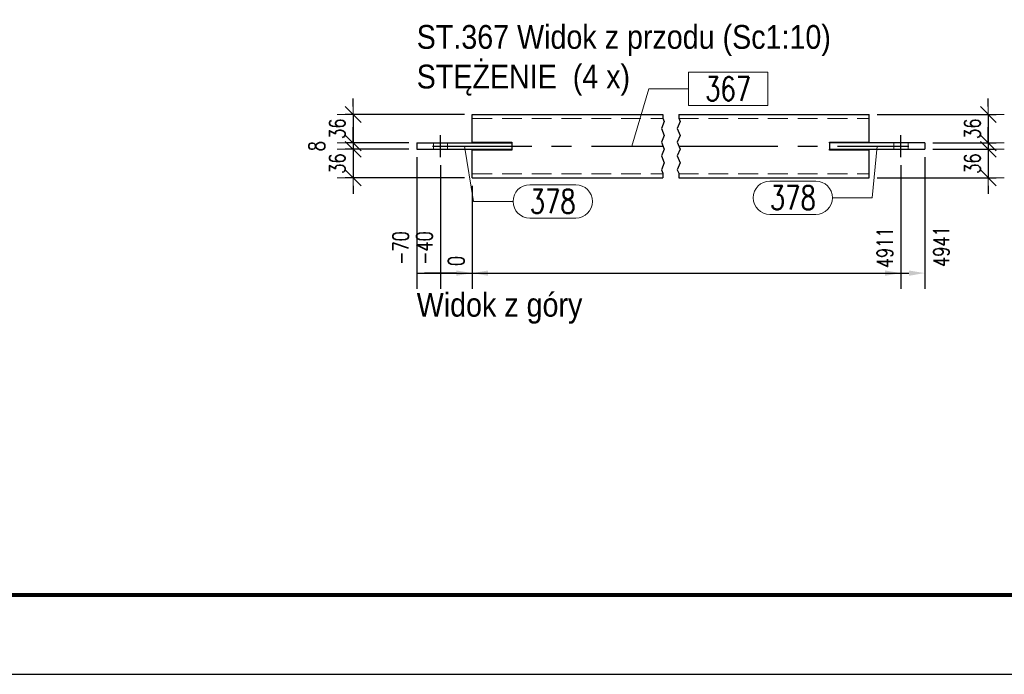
# Model space of a CAD drawing. Header units: millimetres. Extents: x -1005 to 207, y 18226 to 18896.
# Tile 15 of 50: x -567 to -443, y 18226 to 18308. Entities that reach past the tile are written whole.
import ezdxf

# ---------------------------------------------------------------- set-up
doc = ezdxf.new("R2010")
doc.units = ezdxf.units.MM
doc.header["$LTSCALE"] = 10
doc.linetypes.add('HIDDEN', pattern=[0.375, 0.25, -0.125])
doc.linetypes.add('MITTE', pattern=[2, 1.25, -0.25, 0.25, -0.25])
doc.layers.get('Defpoints').update_dxf_attribs({"color": 1})
doc.layers.add('_FORMATKA', color=8, linetype='Continuous', plot=False)
for name, color, linetype, lineweight in [('_RAMKA', 7, 'Continuous', 35), ('PS_DIM', 4, 'Continuous', 13), ('PS_Hidden', 2, 'HIDDEN', 9), ('PS_Pos', 1, 'Continuous', 15), ('PS_Shape', 161, 'Continuous', 30), ('PS_SOLID', 7, 'Continuous', 30), ('PS_TEXT', 3, 'Continuous', 18)]:
    doc.layers.add(name, color=color, linetype=linetype, lineweight=lineweight)
doc.layers.add('PS_Mid', color=5, linetype='MITTE')
doc.styles.add('gil', font='txt', dxfattribs={"width": 0.9})
doc.styles.add('simplex', font='simplex.shx', dxfattribs={"width": 0.75})
doc.dimstyles.new('1_10_GŁ_DS1-LS10', dxfattribs={"dimtxt": 2, "dimasz": 2, "dimexe": 2, "dimexo": 1, "dimgap": 1, "dimtad": 1, "dimjust": 4, "dimdec": 0, "dimlfac": 10, "dimtxsty": 'simplex', "dimblk1": 'NONE', "dimsah": 1, "dimcen": 2, "dimclrd": 256, "dimclre": 256, "dimclrt": 3, "dimadec": 1, "dimazin": 0, "dimtfac": 1, "dimtdec": 0, "dimtmove": 2, "dimatfit": 3, "dimfxl": 1, "dimarcsym": 0})
doc.dimstyles.new('1_10_SC', dxfattribs={"dimtxt": 2, "dimasz": 1, "dimexe": 1, "dimexo": 1, "dimgap": 1, "dimtad": 1, "dimdec": 0, "dimlfac": 10, "dimtxsty": 'simplex', "dimblk": 'dimznak', "dimcen": 2, "dimclrd": 256, "dimclre": 256, "dimclrt": 3, "dimadec": 1, "dimazin": 0, "dimtfac": 1, "dimtdec": 0, "dimtix": 1, "dimtmove": 2, "dimatfit": 3, "dimldrblk": 'dim-grot', "dimfxl": 1, "dimarcsym": 0})

# ---------------------------------------------------------------- blocks, each defined once
blk = doc.blocks.new('*D1573')
at = {"layer": 'Defpoints', "color": 0, "transparency": 16777216}
for p in [(-517.15, 18292.1), (-510.15, 18288.5), (-510.15, 18276.5)]:
    blk.add_point(p, dxfattribs=at)
at = {"layer": 'PS_DIM', "lineweight": -2, "transparency": 16777216}
for p, q in [((-517.15, 18291.1), (-517.15, 18274.5)), ((-510.15, 18287.5), (-510.15, 18274.5)), ((-517.15, 18276.5), (-512.15, 18276.5))]:
    blk.add_line(p, q, dxfattribs=at)
at = {"layer": 'PS_DIM', "transparency": 16777216}
blk.add_solid([(-512.15, 18276.83), (-512.15, 18276.16), (-510.15, 18276.5)], dxfattribs=at)
at = {"layer": 'PS_DIM', "color": 3, "transparency": 16777216, "insert": (-519.17, 18279.66), "char_height": 2, "attachment_point": 5, "rotation": 90, "style": 'simplex'}
blk.add_mtext('-70', dxfattribs=at)
blk = doc.blocks.new('_None')
blk = doc.blocks.new('*D1574')
at = {"layer": 'Defpoints', "color": 0, "transparency": 16777216}
for p in [(-514.15, 18291.1), (-510.15, 18288.5), (-510.15, 18276.5)]:
    blk.add_point(p, dxfattribs=at)
at = {"layer": 'PS_DIM', "lineweight": -2, "transparency": 16777216}
for p, q in [((-514.15, 18290.1), (-514.15, 18274.5)), ((-510.15, 18287.5), (-510.15, 18274.5)), ((-514.15, 18276.5), (-516.15, 18276.5)), ((-514.15, 18276.5), (-510.15, 18276.5)), ((-508.15, 18276.5), (-506.15, 18276.5))]:
    blk.add_line(p, q, dxfattribs=at)
at = {"layer": 'PS_DIM', "transparency": 16777216}
blk.add_solid([(-508.15, 18276.83), (-508.15, 18276.16), (-510.15, 18276.5)], dxfattribs=at)
at = {"layer": 'PS_DIM', "color": 3, "transparency": 16777216, "insert": (-516.17, 18279.66), "char_height": 2, "attachment_point": 5, "rotation": 90, "style": 'simplex'}
blk.add_mtext('-40', dxfattribs=at)
blk = doc.blocks.new('*D1575')
at = {"layer": 'Defpoints', "color": 0, "transparency": 16777216}
for p in [(-510.15, 18288.5), (-510.15, 18288.5), (-510.15, 18276.5)]:
    blk.add_point(p, dxfattribs=at)
at = {"layer": 'PS_DIM', "lineweight": -2, "transparency": 16777216}
for p, q in [((-510.15, 18287.5), (-510.15, 18274.5)), ((-510.15, 18287.5), (-510.15, 18274.5)), ((-512.15, 18276.5), (-514.15, 18276.5)), ((-510.15, 18276.5), (-508.15, 18276.5))]:
    blk.add_line(p, q, dxfattribs=at)
at = {"layer": 'PS_DIM', "transparency": 16777216}
blk.add_solid([(-512.15, 18276.83), (-512.15, 18276.16), (-510.15, 18276.5)], dxfattribs=at)
at = {"layer": 'PS_DIM', "color": 3, "transparency": 16777216, "insert": (-512.17, 18278.02), "char_height": 2, "attachment_point": 5, "rotation": 90, "style": 'simplex'}
blk.add_mtext('0', dxfattribs=at)
blk = doc.blocks.new('*D1576')
at = {"layer": 'Defpoints', "color": 0, "transparency": 16777216}
for p in [(-456.15, 18291.1), (-510.15, 18288.5), (-456.15, 18276.5)]:
    blk.add_point(p, dxfattribs=at)
at = {"layer": 'PS_DIM', "lineweight": -2, "transparency": 16777216}
for p, q in [((-456.15, 18290.1), (-456.15, 18274.5)), ((-510.15, 18287.5), (-510.15, 18274.5)), ((-510.15, 18276.5), (-458.15, 18276.5))]:
    blk.add_line(p, q, dxfattribs=at)
at = {"layer": 'PS_DIM', "transparency": 16777216}
blk.add_solid([(-458.15, 18276.83), (-458.15, 18276.16), (-456.15, 18276.5)], dxfattribs=at)
at = {"layer": 'PS_DIM', "color": 3, "transparency": 16777216, "insert": (-458.17, 18279.69), "char_height": 2, "attachment_point": 5, "rotation": 90, "style": 'simplex'}
blk.add_mtext('4911', dxfattribs=at)
blk = doc.blocks.new('*D1577')
at = {"layer": 'Defpoints', "color": 0, "transparency": 16777216}
for p in [(-453.15, 18292.1), (-510.15, 18288.5), (-453.15, 18276.5)]:
    blk.add_point(p, dxfattribs=at)
at = {"layer": 'PS_DIM', "lineweight": -2, "transparency": 16777216}
for p, q in [((-453.15, 18291.1), (-453.15, 18274.5)), ((-510.15, 18287.5), (-510.15, 18274.5)), ((-510.15, 18276.5), (-455.15, 18276.5))]:
    blk.add_line(p, q, dxfattribs=at)
at = {"layer": 'PS_DIM', "transparency": 16777216}
blk.add_solid([(-455.15, 18276.83), (-455.15, 18276.16), (-453.15, 18276.5)], dxfattribs=at)
at = {"layer": 'PS_DIM', "color": 3, "transparency": 16777216, "insert": (-451.06, 18279.84), "char_height": 2, "attachment_point": 5, "rotation": 90, "style": 'simplex'}
blk.add_mtext('4941', dxfattribs=at)
blk = doc.blocks.new('dimznak')
at = {"color": 0}
for points in [[(0, 2), (0, -2)], [(-2, 0), (2, 0)]]:
    blk.add_lwpolyline(points, dxfattribs=at)
at = {"color": 2}
blk.add_lwpolyline([(1, 1), (-1, -1)], dxfattribs=at)
blk = doc.blocks.new('*D1578')
at = {"layer": 'Defpoints', "color": 0, "transparency": 16777216}
for p in [(-510.15, 18296.5), (-525.15, 18292.9), (-517.15, 18292.9)]:
    blk.add_point(p, dxfattribs=at)
at = {"layer": 'PS_DIM', "lineweight": -2, "transparency": 16777216}
for p, q in [((-525.15, 18297.5), (-525.15, 18298.5)), ((-511.15, 18296.5), (-526.15, 18296.5)), ((-525.15, 18296.5), (-525.15, 18292.9)), ((-518.15, 18292.9), (-526.15, 18292.9)), ((-525.15, 18291.9), (-525.15, 18290.9))]:
    blk.add_line(p, q, dxfattribs=at)
for p, rotation in [((-525.15, 18296.5), 270), ((-525.15, 18292.9), 90)]:
    blk.add_blockref('dimznak', p, dxfattribs=dict(at, rotation=rotation))
at = {"layer": 'PS_DIM', "color": 3, "transparency": 16777216, "insert": (-527.15, 18294.7), "char_height": 2, "attachment_point": 5, "rotation": 90, "style": 'simplex'}
blk.add_mtext('36', dxfattribs=at)
blk = doc.blocks.new('dim-grot')
blk.add_hatch(color=256).paths.add_polyline_path([(0, 0), (-2, 0.5), (-2, -0.5)])
blk.add_lwpolyline([(0, 0), (-2, 0.5), (-2, -0.5), (0, 0)])
blk = doc.blocks.new('*D1579')
at = {"layer": 'Defpoints', "color": 0, "transparency": 16777216}
for p in [(-525.15, 18292.1), (-517.15, 18292.9), (-517.15, 18292.1)]:
    blk.add_point(p, dxfattribs=at)
at = {"layer": 'PS_DIM', "lineweight": -2, "transparency": 16777216}
for p, q in [((-525.15, 18293.9), (-525.15, 18294.9)), ((-518.15, 18292.9), (-526.15, 18292.9)), ((-518.15, 18292.1), (-526.15, 18292.1)), ((-525.15, 18292.9), (-525.15, 18292.1)), ((-525.15, 18291.1), (-525.15, 18290.1))]:
    blk.add_line(p, q, dxfattribs=at)
for p, rotation in [((-525.15, 18292.9), 270), ((-525.15, 18292.1), 90)]:
    blk.add_blockref('dimznak', p, dxfattribs=dict(at, rotation=rotation))
at = {"layer": 'PS_DIM', "color": 3, "transparency": 16777216, "insert": (-529.72, 18292.5), "char_height": 2, "attachment_point": 5, "rotation": 90, "style": 'simplex'}
blk.add_mtext('8', dxfattribs=at)
blk = doc.blocks.new('*D1580')
at = {"layer": 'Defpoints', "color": 0, "transparency": 16777216}
for p in [(-517.15, 18292.1), (-525.15, 18288.5), (-510.15, 18288.5)]:
    blk.add_point(p, dxfattribs=at)
at = {"layer": 'PS_DIM', "lineweight": -2, "transparency": 16777216}
for p, q in [((-525.15, 18293.1), (-525.15, 18294.1)), ((-518.15, 18292.1), (-526.15, 18292.1)), ((-525.15, 18292.1), (-525.15, 18288.5)), ((-511.15, 18288.5), (-526.15, 18288.5)), ((-525.15, 18287.5), (-525.15, 18286.5))]:
    blk.add_line(p, q, dxfattribs=at)
for p, rotation in [((-525.15, 18292.1), 270), ((-525.15, 18288.5), 90)]:
    blk.add_blockref('dimznak', p, dxfattribs=dict(at, rotation=rotation))
at = {"layer": 'PS_DIM', "color": 3, "transparency": 16777216, "insert": (-527.15, 18290.3), "char_height": 2, "attachment_point": 5, "rotation": 90, "style": 'simplex'}
blk.add_mtext('36', dxfattribs=at)
blk = doc.blocks.new('*D1581')
at = {"layer": 'Defpoints', "color": 0, "transparency": 16777216}
for p in [(-460.15, 18296.5), (-453.15, 18292.9), (-445.15, 18292.9)]:
    blk.add_point(p, dxfattribs=at)
at = {"layer": 'PS_DIM', "lineweight": -2, "transparency": 16777216}
for p, q in [((-445.15, 18297.5), (-445.15, 18298.5)), ((-459.15, 18296.5), (-444.15, 18296.5)), ((-445.15, 18296.5), (-445.15, 18292.9)), ((-452.15, 18292.9), (-444.15, 18292.9)), ((-445.15, 18291.9), (-445.15, 18290.9))]:
    blk.add_line(p, q, dxfattribs=at)
for p, rotation in [((-445.15, 18296.5), 270), ((-445.15, 18292.9), 90)]:
    blk.add_blockref('dimznak', p, dxfattribs=dict(at, rotation=rotation))
at = {"layer": 'PS_DIM', "color": 3, "transparency": 16777216, "insert": (-447.15, 18294.7), "char_height": 2, "attachment_point": 5, "rotation": 90, "style": 'simplex'}
blk.add_mtext('36', dxfattribs=at)
blk = doc.blocks.new('*D1582')
at = {"layer": 'Defpoints', "color": 0, "transparency": 16777216}
for p in [(-453.15, 18292.9), (-453.15, 18292.1), (-445.15, 18292.1)]:
    blk.add_point(p, dxfattribs=at)
at = {"layer": 'PS_DIM', "lineweight": -2, "transparency": 16777216}
for p, q in [((-445.15, 18293.9), (-445.15, 18294.9)), ((-452.15, 18292.9), (-444.15, 18292.9)), ((-452.15, 18292.1), (-444.15, 18292.1)), ((-445.15, 18292.9), (-445.15, 18292.1)), ((-445.15, 18291.1), (-445.15, 18290.1))]:
    blk.add_line(p, q, dxfattribs=at)
for p, rotation in [((-445.15, 18292.9), 270), ((-445.15, 18292.1), 90)]:
    blk.add_blockref('dimznak', p, dxfattribs=dict(at, rotation=rotation))
at = {"layer": 'PS_DIM', "color": 3, "transparency": 16777216, "insert": (-440.57, 18292.5), "char_height": 2, "attachment_point": 5, "rotation": 90, "style": 'simplex'}
blk.add_mtext('8', dxfattribs=at)
blk = doc.blocks.new('*D1583')
at = {"layer": 'Defpoints', "color": 0, "transparency": 16777216}
for p in [(-453.15, 18292.1), (-460.15, 18288.5), (-445.15, 18288.5)]:
    blk.add_point(p, dxfattribs=at)
at = {"layer": 'PS_DIM', "lineweight": -2, "transparency": 16777216}
for p, q in [((-445.15, 18293.1), (-445.15, 18294.1)), ((-452.15, 18292.1), (-444.15, 18292.1)), ((-445.15, 18292.1), (-445.15, 18288.5)), ((-459.15, 18288.5), (-444.15, 18288.5)), ((-445.15, 18287.5), (-445.15, 18286.5))]:
    blk.add_line(p, q, dxfattribs=at)
for p, rotation in [((-445.15, 18292.1), 270), ((-445.15, 18288.5), 90)]:
    blk.add_blockref('dimznak', p, dxfattribs=dict(at, rotation=rotation))
at = {"layer": 'PS_DIM', "color": 3, "transparency": 16777216, "insert": (-447.15, 18290.3), "char_height": 2, "attachment_point": 5, "rotation": 90, "style": 'simplex'}
blk.add_mtext('36', dxfattribs=at)
blk = doc.blocks.new('*U16')
at = {"layer": '_FORMATKA', "lineweight": -3}
blk.add_lwpolyline([(-1200, 0), (0, 0), (0, 594), (-1200, 594)], close=True, dxfattribs=at)
at = {"layer": '_RAMKA', "lineweight": -3, "const_width": 0.5}
blk.add_lwpolyline([(-1170, 10), (-10, 10), (-10, 584), (-1170, 584)], close=True, dxfattribs=at)
blk = doc.blocks.new('*X715')
at = {"color": 3, "style": 'gil', "width": 0.9}
for s, p in [('ST.367 Widok z przodu (Sc1:10)', (-517.15, 18423.07)), ('STĘŻENIE  (4 x)', (-517.15, 18418.07))]:
    blk.add_text(s, height=3, dxfattribs=at).set_placement(p)
blk = doc.blocks.new('*X716')
at = {"color": 1}
for p, q in [((-486.15, 18414.8), (-486.15, 18414.32)), ((-484.15, 18414.8), (-484.15, 18414.32)), ((-485.96, 18413.89), (-486.33, 18413.02)), ((-486.15, 18414.32), (-485.96, 18413.89)), ((-483.96, 18413.89), (-484.33, 18413.02)), ((-484.15, 18414.32), (-483.96, 18413.89)), ((-486.33, 18413.02), (-485.96, 18412.16)), ((-484.33, 18413.02), (-483.96, 18412.16)), ((-485.96, 18412.16), (-486.33, 18411.29)), ((-486.33, 18411.29), (-485.96, 18410.42)), ((-483.96, 18412.16), (-484.33, 18411.29)), ((-484.33, 18411.29), (-483.96, 18410.42)), ((-485.96, 18410.42), (-486.33, 18409.56)), ((-483.96, 18410.42), (-484.33, 18409.56)), ((-486.33, 18409.56), (-485.96, 18408.69)), ((-485.96, 18408.69), (-486.33, 18407.82)), ((-484.33, 18409.56), (-483.96, 18408.69)), ((-483.96, 18408.69), (-484.33, 18407.82)), ((-486.33, 18407.82), (-486.15, 18407.39)), ((-486.15, 18407.39), (-486.15, 18406.8)), ((-484.33, 18407.82), (-484.15, 18407.39)), ((-484.15, 18407.39), (-484.15, 18406.8))]:
    blk.add_line(p, q, dxfattribs=at)
at = {"layer": 'PS_Hidden', "color": 2, "linetype": 'HIDDEN'}
for p, q in [((-510.15, 18414.3), (-486.15, 18414.3)), ((-484.15, 18414.3), (-460.15, 18414.3)), ((-515.05, 18411.2), (-515.05, 18410.4)), ((-513.25, 18411.2), (-513.25, 18410.4)), ((-457.05, 18411.2), (-457.05, 18410.4)), ((-455.25, 18411.2), (-455.25, 18410.4)), ((-510.15, 18407.3), (-486.15, 18407.3)), ((-484.15, 18407.3), (-460.15, 18407.3))]:
    blk.add_line(p, q, dxfattribs=at)
at = {"layer": 'PS_Mid', "color": 5, "linetype": 'MITTE'}
for p, q in [((-514.15, 18409.4), (-514.15, 18412.2)), ((-514.15, 18409.4), (-514.15, 18412.2)), ((-456.15, 18409.4), (-456.15, 18412.2)), ((-456.15, 18409.4), (-456.15, 18412.2)), ((-515.15, 18410.8), (-486.15, 18410.8)), ((-484.15, 18410.8), (-455.15, 18410.8))]:
    blk.add_line(p, q, dxfattribs=at)
at = {"layer": 'PS_SOLID', "color": 7, "linetype": 'Continuous'}
for p, q in [((-510.15, 18411.3), (-510.15, 18414.8)), ((-510.15, 18414.8), (-486.15, 18414.8)), ((-484.15, 18414.8), (-460.15, 18414.8)), ((-460.15, 18411.3), (-460.15, 18414.8)), ((-517.15, 18411.2), (-505.15, 18411.2)), ((-517.15, 18411.2), (-517.15, 18410.4)), ((-510.15, 18411.3), (-505.15, 18411.3)), ((-505.15, 18411.3), (-505.15, 18411.2)), ((-505.15, 18411.2), (-505.15, 18410.4)), ((-465.15, 18411.3), (-460.15, 18411.3)), ((-465.15, 18411.2), (-465.15, 18411.3)), ((-453.15, 18411.2), (-465.15, 18411.2)), ((-465.15, 18411.2), (-465.15, 18410.4)), ((-453.15, 18411.2), (-453.15, 18410.4)), ((-517.15, 18410.4), (-505.15, 18410.4)), ((-510.15, 18406.8), (-510.15, 18410.3)), ((-505.15, 18410.3), (-510.15, 18410.3)), ((-505.15, 18410.4), (-505.15, 18410.3)), ((-465.15, 18410.4), (-453.15, 18410.4)), ((-465.15, 18410.3), (-465.15, 18410.4)), ((-460.15, 18410.3), (-465.15, 18410.3)), ((-460.15, 18406.8), (-460.15, 18410.3)), ((-510.15, 18406.8), (-486.15, 18406.8)), ((-484.15, 18406.8), (-460.15, 18406.8))]:
    blk.add_line(p, q, dxfattribs=at)
blk = doc.blocks.new('*X717')
at = {"color": 1}
for p, q in [((-472.93, 18420.13), (-482.92, 18420.13)), ((-482.92, 18420.13), (-482.92, 18415.93)), ((-472.93, 18415.93), (-472.93, 18420.13)), ((-490.04, 18410.8), (-487.92, 18418.03)), ((-487.92, 18418.03), (-482.92, 18418.03)), ((-482.92, 18415.93), (-472.93, 18415.93))]:
    blk.add_line(p, q, dxfattribs=at)
at = {"color": 30, "style": 'simplex', "width": 0.75}
blk.add_text('367', height=3, dxfattribs=at).set_placement((-480.82, 18416.53))
blk = doc.blocks.new('*X718')
at = {"color": 1}
for p, q in [((-511.15, 18410.8), (-510.01, 18403.84)), ((-502.91, 18405.94), (-497.12, 18405.94)), ((-510.01, 18403.84), (-505.01, 18403.84)), ((-502.91, 18401.74), (-497.12, 18401.74))]:
    blk.add_line(p, q, dxfattribs=at)
for centre, start, end in [((-502.91, 18403.84), 90, 270), ((-497.12, 18403.84), 270, 90)]:
    blk.add_arc(centre, 2.1, start, end, dxfattribs=at)
at = {"color": 30, "style": 'simplex', "width": 0.75}
blk.add_text('378', height=3, dxfattribs=at).set_placement((-502.91, 18402.34))
blk = doc.blocks.new('*X719')
at = {"color": 1}
for p, q in [((-459.15, 18410.8), (-459.78, 18404.3)), ((-472.66, 18406.4), (-466.88, 18406.4)), ((-464.78, 18404.3), (-459.78, 18404.3)), ((-472.66, 18402.2), (-466.88, 18402.2))]:
    blk.add_line(p, q, dxfattribs=at)
for centre, start, end in [((-472.66, 18404.3), 90, 270), ((-466.88, 18404.3), 270, 90)]:
    blk.add_arc(centre, 2.1, start, end, dxfattribs=at)
at = {"color": 30, "style": 'simplex', "width": 0.75}
blk.add_text('378', height=3, dxfattribs=at).set_placement((-472.66, 18402.8))
blk = doc.blocks.new('*X720')
at = {"color": 3, "style": 'gil', "width": 0.9}
blk.add_text('Widok z góry', height=3, dxfattribs=at).set_placement((-517.15, 18389.31))

msp = doc.modelspace()

# ---------------------------------------------------------------- block references
at = {"layer": 'PS_DIM'}
msp.add_blockref('*U16', (200.59, 18225.93), dxfattribs=at)
at = {"layer": 'PS_Pos'}
for name in ['*X717', '*X718', '*X719']:
    msp.add_blockref(name, (0, -118.3), dxfattribs=at)
at = {"layer": 'PS_Shape', "color": 40}
msp.add_blockref('*X716', (0, -118.3), dxfattribs=at)
at = {"layer": 'PS_TEXT'}
for name in ['*X715', '*X720']:
    msp.add_blockref(name, (0, -118.3), dxfattribs=at)

# ---------------------------------------------------------------- dimensions: what is measured, and where the dimension line sits
at = {"layer": 'PS_DIM'}
for base, p1, p2, picture, middle in [((-525.15, 18292.9), (-510.15, 18296.5), (-517.15, 18292.9), '*D1578', (-527.15, 18294.7)), ((-445.15, 18292.9), (-460.15, 18296.5), (-453.15, 18292.9), '*D1581', (-447.15, 18294.7)), ((-525.15, 18288.5), (-517.15, 18292.1), (-510.15, 18288.5), '*D1580', (-527.15, 18290.3)), ((-445.15, 18288.5), (-453.15, 18292.1), (-460.15, 18288.5), '*D1583', (-447.15, 18290.3))]:
    dim = msp.add_linear_dim(base=base, p1=p1, p2=p2, angle=90, dimstyle='1_10_SC', dxfattribs=at)
    dim.commit()
    dim.dimension.update_dxf_attribs({"geometry": picture, "text_midpoint": middle})
for base, p1, p2, picture, middle in [((-525.15, 18292.1), (-517.15, 18292.9), (-517.15, 18292.1), '*D1579', (-529.72, 18292.5)), ((-445.15, 18292.1), (-453.15, 18292.9), (-453.15, 18292.1), '*D1582', (-440.57, 18292.5))]:
    dim = msp.add_linear_dim(base=base, p1=p1, p2=p2, angle=90, dimstyle='1_10_SC', dxfattribs=at)
    dim.commit()
    dim.dimension.update_dxf_attribs({"geometry": picture, "text_midpoint": middle, "dimtype": 160})
for base, p1, p2, text, picture, middle in [((-510.15, 18276.5), (-517.15, 18292.1), (-510.15, 18288.5), '-70', '*D1573', (-519.17, 18279.66)), ((-453.15, 18276.5), (-510.15, 18288.5), (-453.15, 18292.1), '4941', '*D1577', (-451.06, 18279.84)), ((-510.15, 18276.5), (-514.15, 18291.1), (-510.15, 18288.5), '-40', '*D1574', (-516.17, 18279.66)), ((-456.15, 18276.5), (-510.15, 18288.5), (-456.15, 18291.1), '4911', '*D1576', (-458.17, 18279.69)), ((-510.15, 18276.5), (-510.15, 18288.5), (-510.15, 18288.5), '0', '*D1575', (-512.17, 18278.02))]:
    dim = msp.add_linear_dim(base=base, p1=p1, p2=p2, text=text, dimstyle='1_10_GŁ_DS1-LS10', dxfattribs=at)
    dim.commit()
    dim.dimension.update_dxf_attribs({"geometry": picture, "text_midpoint": middle, "dimtype": 160, "text_rotation": 90})

doc.saveas('drawing.dxf')
